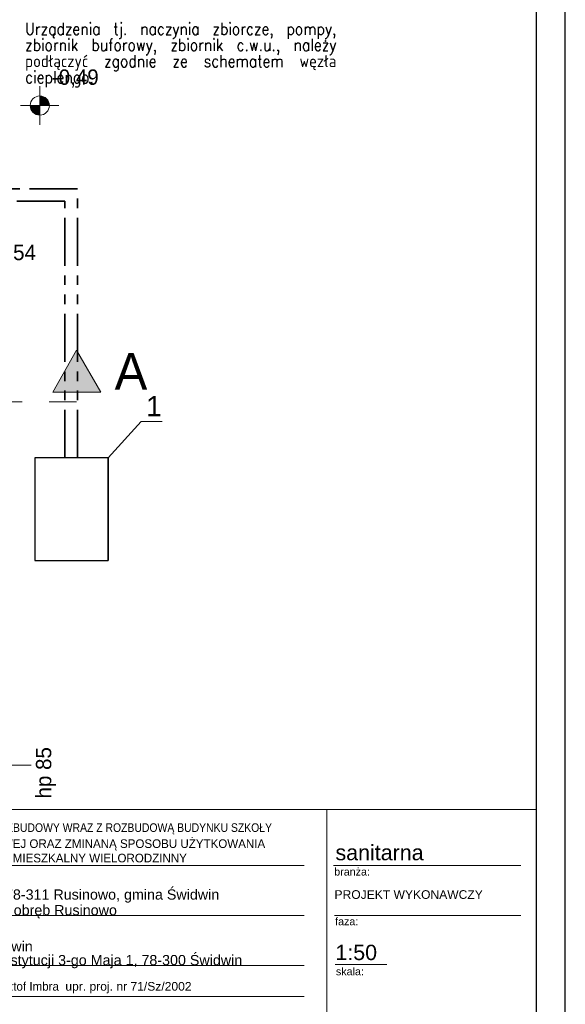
# Model space of a CAD drawing. Extents: x -220425 to -93252, y -20065 to 80294.
# Tile 102 of 103: x -98931 to -93252, y -4705 to 5549. Entities that reach past the tile are written whole.
import ezdxf

# ---------------------------------------------------------------- set-up
doc = ezdxf.new("R2010")
doc.units = 0
doc.header["$MEASUREMENT"] = 0
doc.set_wipeout_variables(frame=1)
doc.linetypes.add('Dashed', pattern=[564.444447, 282.222223, -282.222223])
doc.linetypes.add('PHANTOM2', pattern=[1.25, 0.625, -0.125, 0.125, -0.125, 0.125, -0.125])
for name, color, linetype, lineweight in [('#CIEPŁO', 252, 'Continuous', 30), ('ARCH TABELA_Nr_Pióra__1', 7, 'Continuous', 25), ('ARCH TABELA_Nr_Pióra__21', 7, 'Continuous', 9), ('ARCH TABELA_Nr_Pióra__7', 7, 'Continuous', 13), ('INWENT OPISY_Nr_Pióra__21', 7, 'Continuous', 9), ('INWENT OPISY_Nr_Pióra__41', 7, 'Continuous', 15), ('INWENT RZĘDNE_Nr_Pióra__21', 7, 'Continuous', 9), ('PODKŁAD', 252, 'Continuous', 35)]:
    doc.layers.add(name, color=color, linetype=linetype, lineweight=lineweight)
for name, color, linetype in [('#kan_san-op', 34, 'Continuous'), ('#opisy', 252, 'Continuous'), ('_TABELA', 7, 'Continuous')]:
    doc.layers.add(name, color=color, linetype=linetype)
doc.layers.add('Arch okna_Nr_Pióra__4', color=7, linetype='Continuous', lineweight=9, true_color=0x029e21)
doc.styles.add('GENERATED_STYLE_2', font='txt')
doc.styles.add('GENERATED_STYLE_6', font='txt')
doc.styles.add('GENERATED_STYLE_7', font='txt')
doc.styles.add('GENERATED_STYLE_9', font='arial.ttf')
doc.styles.add('ROMANS', font='romans.shx', dxfattribs={"width": 0.85, "height": 0.11})
doc.styles.get("Standard").update_dxf_attribs({"font": 'txt', "bigfont": 'BIGFONT.SHX'})

# ---------------------------------------------------------------- blocks, each defined once
blk = doc.blocks.new('parter')
at = {"layer": 'INWENT RZĘDNE_Nr_Pióra__21', "linetype": 'Continuous'}
for points in [[(-162583, 4655), (-162483, 4655), (-162491, 4693), (-162512, 4725), (-162545, 4747), (-162583, 4755)], [(-162583, 4655), (-162683, 4655), (-162675, 4616), (-162654, 4584), (-162621, 4562), (-162583, 4555)]]:
    blk.add_hatch(color=252, dxfattribs=at).paths.add_polyline_path(points, flags=0)
at = {"layer": 'Arch okna_Nr_Pióra__4', "color": 252, "linetype": 'Continuous'}
blk.add_line((-163222, -2215), (-162672, -2215), dxfattribs=at)
at = {"layer": 'INWENT OPISY_Nr_Pióra__21', "color": 252, "linetype": 'Continuous'}
for points in [[(-162202, 1670), (-162447, 1670), (-162202, 2106)], [(-162202, 1670), (-162202, 2106), (-161947, 1670)]]:
    blk.add_solid(points, dxfattribs=at)
at = {"layer": 'INWENT OPISY_Nr_Pióra__41', "color": 252, "linetype": 'Continuous'}
for p, q in [((-162447, 1670), (-162202, 2106)), ((-162202, 2106), (-161947, 1670)), ((-162447, 1670), (-161947, 1670))]:
    blk.add_line(p, q, dxfattribs=at)
at = {"layer": 'INWENT OPISY_Nr_Pióra__41', "color": 252, "linetype": 'Dashed'}
blk.add_line((-162202, 1570), (-163302, 1570), dxfattribs=at)
at = {"layer": 'INWENT RZĘDNE_Nr_Pióra__21', "color": 252, "linetype": 'Continuous'}
for p, q in [((-162583, 4455), (-162583, 4855)), ((-162783, 4655), (-162383, 4655))]:
    blk.add_line(p, q, dxfattribs=at)
blk.add_circle((-162583, 4655), 100, dxfattribs=at)
at = {"layer": 'Arch okna_Nr_Pióra__4', "color": 252, "linetype": 'Continuous', "style": 'GENERATED_STYLE_6'}
blk.add_text('hp 85', height=160, rotation=90, dxfattribs=at).set_placement((-162463, -2562))
at = {"layer": 'INWENT OPISY_Nr_Pióra__21', "color": 252, "linetype": 'Continuous', "style": 'GENERATED_STYLE_6'}
blk.add_text('A', height=380, dxfattribs=at).set_placement((-161803, 1697))
at = {"layer": 'INWENT RZĘDNE_Nr_Pióra__21', "color": 252, "char_height": 160, "attachment_point": 7, "style": 'GENERATED_STYLE_2'}
for s, insert in [('{-0,49}', (-162457, 4841)), ('{-0,54}', (-163110, 3015))]:
    blk.add_mtext(s, dxfattribs=dict(at, insert=insert))

msp = doc.modelspace()

# ---------------------------------------------------------------- linework, layer by layer
at = {"layer": '#CIEPŁO', "color": 202, "linetype": 'PHANTOM2', "lineweight": 35, "ltscale": 800}
for p, q in [((-98330, 3789), (-109579, 3789)), ((-98330, 986), (-98330, 3789)), ((-98460, 3659), (-109468, 3659)), ((-98460, 986), (-98460, 3659))]:
    msp.add_line(p, q, dxfattribs=at)
at = {"layer": '#opisy', "color": 7, "lineweight": 5, "ltscale": 10}
for p in [(-98009, 986), (-97447, 1365)]:
    msp.add_line(p, (-97665, 1365), dxfattribs=at)
at = {"lineweight": 30}
msp.add_line((-98009, 986), (-98009, -84), dxfattribs=at)
msp.add_lwpolyline([(-98774, -84), (-98009, -84), (-98009, 986), (-98774, 986)], close=True, dxfattribs=at)

# ---------------------------------------------------------------- block references
at = {"layer": 'PODKŁAD'}
msp.add_blockref('parter', (63861, 0), dxfattribs=at)
msp.add_blockref('parter', (63861, 0), dxfattribs=at)

# ---------------------------------------------------------------- texts
at = {"layer": '#opisy', "color": 7, "insert": (-98874, 5517), "char_height": 126, "width": 3509.2, "attachment_point": 1, "line_spacing_factor": 0.8, "style": 'ROMANS'}
msp.add_mtext('\\pxqj;Urządzenia tj. naczynia zbiorcze, pompy, zbiornik buforowy, zbiornik c.w.u., należy podłączyć zgodnie ze schematem węzła cieplengo. \\P\\pq*;\\H0.999956x;\\P', dxfattribs=at)
at = {"layer": '#opisy', "color": 7, "lineweight": 5, "ltscale": 10, "insert": (-97615, 1629), "char_height": 210, "attachment_point": 1}
msp.add_mtext('\\fArial|b0|i0|c238|p34;1 ', dxfattribs=at)

# ---------------------------------------------------------------- next in the draw order: wipeouts: each hides what was drawn before it
at = {"ltscale": 10}
msp.add_wipeout([(-102302, -2675), (-93552, -2675), (-93552, -5580), (-102302, -5580)], dxfattribs=at).dxf.layer = '#kan_san-op'

# ---------------------------------------------------------------- next in the draw order: linework, layer by layer
at = {"layer": 'ARCH TABELA_Nr_Pióra__21', "linetype": 'Continuous'}
for p, q in [((-102302, -2675), (-93552, -2675)), ((-95733, -2675), (-95733, -5580)), ((-93552, -2675), (-93552, -5580)), ((-99819, -3260), (-95969, -3260)), ((-95663, -3260), (-93713, -3260)), ((-99819, -3780), (-95969, -3780)), ((-95654, -3780), (-93713, -3780)), ((-99819, -4300), (-95969, -4300)), ((-95648, -4291), (-95108, -4291)), ((-99819, -4624), (-95969, -4624))]:
    msp.add_line(p, q, dxfattribs=at)

# ---------------------------------------------------------------- next in the draw order: texts
at = {"layer": 'ARCH TABELA_Nr_Pióra__1', "color": 7, "linetype": 'Continuous', "style": 'GENERATED_STYLE_7', "width": 0.9}
msp.add_text('PROJEKT PRZEBUDOWY WRAZ Z ROZBUDOWĄ BUDYNKU SZKOŁY', height=90, dxfattribs=at).set_placement((-99819, -2910))
at = {"layer": 'ARCH TABELA_Nr_Pióra__1', "color": 7, "linetype": 'Continuous', "style": 'GENERATED_STYLE_7'}
for s, p in [('PODSTAWOWEJ ORAZ ZMINANĄ SPOSOBU UŻYTKOWANIA', (-99819, -3077)), ('NA BUDYNEK MIESZKALNY WIELORODZINNY', (-99819, -3227))]:
    msp.add_text(s, height=90, dxfattribs=at).set_placement(p)
at = {"layer": 'ARCH TABELA_Nr_Pióra__21', "linetype": 'Continuous', "insert": (-99819, -4330), "char_height": 106.38, "attachment_point": 7, "line_spacing_factor": 0.807442, "style": 'GENERATED_STYLE_9'}
msp.add_mtext('{Gmina Świdwin\\Pul. Plac Konstytucji 3-go Maja 1, 78-300 Świdwin}', dxfattribs=at)
at = {"layer": 'ARCH TABELA_Nr_Pióra__7', "linetype": 'Continuous', "attachment_point": 1, "style": 'GENERATED_STYLE_9'}
for s, insert, char_height in [('sanitarna', (-95644, -3045), 159.6), ('{branża:}', (-95657, -3284), 79.8), ('{faza:}', (-95648, -3802), 79.8), ('1:50', (-95645, -4085), 159.6), ('{skala:}', (-95639, -4323), 79.8)]:
    msp.add_mtext(s, dxfattribs=dict(at, insert=insert, char_height=char_height))
at = {"layer": 'ARCH TABELA_Nr_Pióra__7', "linetype": 'Continuous', "insert": (-99819, -3810), "char_height": 106.38, "attachment_point": 7, "line_spacing_factor": 0.918867, "style": 'GENERATED_STYLE_9'}
msp.add_mtext('{Rusinowo, 78-311 Rusinowo, gmina Świdwin \\Pdz.nr 375/5, obręb Rusinowo}', dxfattribs=at)
at = {"layer": 'ARCH TABELA_Nr_Pióra__7', "color": 0, "linetype": 'Continuous', "insert": (-99820, -4473), "char_height": 90, "width": 3795.37, "attachment_point": 1, "style": 'GENERATED_STYLE_7'}
msp.add_mtext('mgr inż. Krzysztof Imbra  \\fArial|b0|i0|c238;upr. proj. nr 71/Sz/2002', dxfattribs=at)

# ---------------------------------------------------------------- next in the draw order: wipeouts: each hides what was drawn before it
at = {"ltscale": 10}
msp.add_wipeout([(-114252, 8965), (-93252, 8965), (-93552, 8660), (-113002, 8660), (-113002, -5580), (-93552, -5580), (-93252, -5885), (-114252, -5885)], dxfattribs=at).dxf.layer = '#kan_san-op'

# ---------------------------------------------------------------- next in the draw order: linework, layer by layer
at = {"layer": '_TABELA', "color": 7}
msp.add_lwpolyline([(-114252, 8965), (-93252, 8965), (-114252, 8965), (-114252, -5885), (-93252, -5885), (-93252, 8965)], dxfattribs=at)
msp.add_lwpolyline([(-93552, 8660), (-113002, 8660), (-113002, -5580), (-93552, -5580)], close=True, dxfattribs=at)

# ---------------------------------------------------------------- next in the draw order: texts
at = {"layer": 'ARCH TABELA_Nr_Pióra__7', "linetype": 'Continuous', "insert": (-95654, -3517), "char_height": 90, "attachment_point": 1, "line_spacing_factor": 0.923713, "style": 'GENERATED_STYLE_9'}
msp.add_mtext('PROJEKT WYKONAWCZY', dxfattribs=at)

doc.saveas('drawing.dxf')
